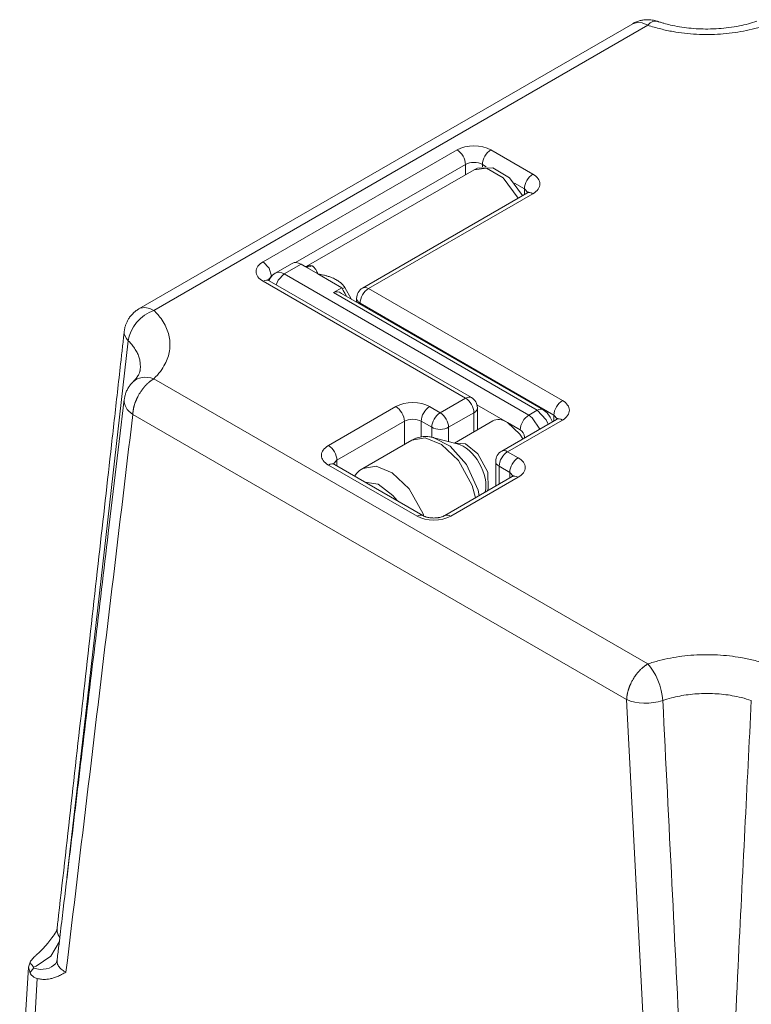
# Model space of a CAD drawing. Header units: millimetres. Extents: x 0 to 594, y 0 to 420.
# Tile 33 of 34: x 458 to 489, y 298 to 339. Entities that reach past the tile are written whole.
import ezdxf

# ---------------------------------------------------------------- set-up
doc = ezdxf.new("R2010")
doc.units = ezdxf.units.MM
doc.linetypes.add('K5LT_THIN', pattern=[0])
doc.layers.add('Системный слой (1)', color=251, linetype='Continuous', true_color=0x6c6c6c)

# ---------------------------------------------------------------- blocks, each defined once
blk = doc.blocks.new('U91')
at = {"layer": 'Системный слой (1)', "color": 7, "linetype": 'K5LT_THIN', "lineweight": 18, "true_color": 0xffffff}
for p, q in [((463.475, 326.838), (463.427, 326.814)), ((463.427, 326.814), (463.427, 326.814)), ((463.669, 326.873), (463.475, 326.838)), ((463.888, 326.829), (463.669, 326.873)), ((464.052, 326.752), (463.888, 326.829))]:
    blk.add_line(p, q, dxfattribs=at)
blk = doc.blocks.new('U95')
at = {"layer": 'Системный слой (1)', "color": 7, "linetype": 'K5LT_THIN', "lineweight": 18, "true_color": 0xffffff}
for p, q in [((458.859, 299.417), (458.795, 299.213)), ((458.795, 299.213), (458.859, 298.959))]:
    blk.add_line(p, q, dxfattribs=at)
blk = doc.blocks.new('U123')
at = {"layer": 'Системный слой (1)', "color": 7, "linetype": 'K5LT_THIN', "lineweight": 18, "true_color": 0xffffff}
for p, q in [((484.139, 338.773), (484.322, 338.829)), ((484.139, 338.773), (484.139, 338.773)), ((484.322, 338.829), (484.536, 338.808)), ((484.536, 338.808), (484.764, 338.711))]:
    blk.add_line(p, q, dxfattribs=at)
blk = doc.blocks.new('U128')
at = {"layer": 'Системный слой (1)', "color": 7, "linetype": 'K5LT_THIN', "lineweight": 18, "true_color": 0xffffff}
for p, q in [((469.144, 328.313), (469.033, 328.229)), ((468.944, 328.121), (468.882, 327.997)), ((469.033, 328.229), (468.944, 328.121))]:
    blk.add_line(p, q, dxfattribs=at)
blk = doc.blocks.new('U129')
at = {"layer": 'Системный слой (1)', "color": 7, "linetype": 'K5LT_THIN', "lineweight": 18, "true_color": 0xffffff}
for p, q in [((471.498, 327.95), (470.934, 328.276)), ((471.934, 327.699), (471.498, 327.95))]:
    blk.add_line(p, q, dxfattribs=at)
blk = doc.blocks.new('U130')
at = {"layer": 'Системный слой (1)', "color": 7, "linetype": 'K5LT_THIN', "lineweight": 18, "true_color": 0xffffff}
for p, q in [((471.997, 327.582), (471.934, 327.699)), ((472.06, 327.466), (471.997, 327.582)), ((472.124, 327.35), (472.06, 327.466))]:
    blk.add_line(p, q, dxfattribs=at)
blk = doc.blocks.new('U131')
at = {"layer": 'Системный слой (1)', "color": 7, "linetype": 'K5LT_THIN', "lineweight": 18, "true_color": 0xffffff}
for p, q in [((470.369, 328.602), (470.227, 328.684)), ((470.934, 328.276), (470.369, 328.602))]:
    blk.add_line(p, q, dxfattribs=at)
blk = doc.blocks.new('U132')
at = {"layer": 'Системный слой (1)', "color": 7, "linetype": 'K5LT_THIN', "lineweight": 18, "true_color": 0xffffff}
for p, q in [((478.889, 322.05), (479.407, 321.558)), ((479.407, 321.558), (479.529, 321.364))]:
    blk.add_line(p, q, dxfattribs=at)
blk = doc.blocks.new('U133')
at = {"layer": 'Системный слой (1)', "color": 7, "linetype": 'K5LT_THIN', "lineweight": 18, "true_color": 0xffffff}
for p, q in [((477.627, 332.717), (477.483, 332.649)), ((478.272, 332.731), (477.627, 332.717)), ((478.973, 332.312), (478.272, 332.731)), ((479.513, 331.561), (478.973, 332.312))]:
    blk.add_line(p, q, dxfattribs=at)
blk = doc.blocks.new('U134')
at = {"layer": 'Системный слой (1)', "color": 7, "linetype": 'K5LT_THIN', "lineweight": 18, "true_color": 0xffffff}
for p, q in [((480.376, 322.585), (480.546, 322.453)), ((480.546, 322.453), (480.679, 322.279)), ((480.679, 322.279), (480.767, 322.079))]:
    blk.add_line(p, q, dxfattribs=at)
blk = doc.blocks.new('U135')
at = {"layer": 'Системный слой (1)', "color": 7, "linetype": 'K5LT_THIN', "lineweight": 18, "true_color": 0xffffff}
for p, q in [((472.567, 319.926), (472.683, 320.032)), ((472.683, 320.032), (472.814, 320.12)), ((472.466, 319.804), (472.567, 319.926))]:
    blk.add_line(p, q, dxfattribs=at)
blk = doc.blocks.new('U153')
at = {"layer": 'Системный слой (1)', "color": 7, "linetype": 'K5LT_THIN', "lineweight": 18, "true_color": 0xffffff}
for p, q in [((460.088, 300.287), (459.734, 299.668)), ((459.734, 299.668), (459.117, 299.251)), ((459.117, 299.251), (459.001, 299.212))]:
    blk.add_line(p, q, dxfattribs=at)
blk = doc.blocks.new('U158')
at = {"layer": 'Системный слой (1)', "color": 7, "linetype": 'K5LT_THIN', "lineweight": 18, "true_color": 0xffffff}
for p, q in [((468.636, 328.786), (468.886, 328.522)), ((468.886, 328.522), (468.989, 328.183))]:
    blk.add_line(p, q, dxfattribs=at)
blk = doc.blocks.new('U161')
at = {"layer": 'Системный слой (1)', "color": 7, "linetype": 'K5LT_THIN', "lineweight": 18, "true_color": 0xffffff}
for p, q in [((462.98, 325.474), (462.128, 317.964)), ((462.128, 317.964), (461.271, 310.458)), ((461.271, 310.458), (460.408, 302.958))]:
    blk.add_line(p, q, dxfattribs=at)
blk = doc.blocks.new('U162')
at = {"layer": 'Системный слой (1)', "color": 7, "linetype": 'K5LT_THIN', "lineweight": 18, "true_color": 0xffffff}
for p, q in [((459.993, 300.82), (459.993, 300.82)), ((459.993, 300.82), (459.996, 300.692)), ((459.996, 300.692), (460.035, 300.568)), ((460.035, 300.568), (460.107, 300.453))]:
    blk.add_line(p, q, dxfattribs=at)
blk = doc.blocks.new('U163')
at = {"layer": 'Системный слой (1)', "color": 7, "linetype": 'K5LT_THIN', "lineweight": 18, "true_color": 0xffffff}
for p, q in [((472.814, 320.12), (473.373, 320.216)), ((473.373, 320.216), (474.051, 319.94)), ((474.051, 319.94), (474.765, 319.265)), ((474.765, 319.265), (475.347, 318.215)), ((475.347, 318.215), (475.378, 318.125))]:
    blk.add_line(p, q, dxfattribs=at)
blk = doc.blocks.new('U164')
at = {"layer": 'Системный слой (1)', "color": 7, "linetype": 'K5LT_THIN', "lineweight": 18, "true_color": 0xffffff}
for p, q in [((475.799, 321.412), (476.48, 321.053)), ((476.48, 321.053), (477.166, 320.29)), ((477.166, 320.29), (477.65, 319.205)), ((477.65, 319.205), (477.697, 318.98))]:
    blk.add_line(p, q, dxfattribs=at)
blk = doc.blocks.new('U165')
at = {"layer": 'Системный слой (1)', "color": 7, "linetype": 'K5LT_THIN', "lineweight": 18, "true_color": 0xffffff}
for p, q in [((474.875, 321.31), (475.433, 321.405)), ((475.433, 321.405), (476.112, 321.129)), ((476.112, 321.129), (476.825, 320.455)), ((476.825, 320.455), (477.407, 319.405)), ((477.407, 319.405), (477.547, 318.893))]:
    blk.add_line(p, q, dxfattribs=at)
blk = doc.blocks.new('U166')
at = {"layer": 'Системный слой (1)', "color": 7, "linetype": 'K5LT_THIN', "lineweight": 18, "true_color": 0xffffff}
for p, q in [((480.126, 322.561), (480.501, 322.165)), ((480.501, 322.165), (480.59, 321.977))]:
    blk.add_line(p, q, dxfattribs=at)
blk = doc.blocks.new('U167')
at = {"layer": 'Системный слой (1)', "color": 7, "linetype": 'K5LT_THIN', "lineweight": 18, "true_color": 0xffffff}
for p, q in [((479.919, 322.248), (479.773, 322.356)), ((480.236, 321.773), (479.919, 322.248))]:
    blk.add_line(p, q, dxfattribs=at)
blk = doc.blocks.new('U168')
at = {"layer": 'Системный слой (1)', "color": 7, "linetype": 'K5LT_THIN', "lineweight": 18, "true_color": 0xffffff}
for p, q in [((476.669, 321.185), (477.123, 321.149)), ((477.123, 321.149), (477.643, 320.739)), ((477.643, 320.739), (478.056, 319.969)), ((478.056, 319.969), (478.071, 319.266)), ((478.071, 319.266), (478.029, 319.172))]:
    blk.add_line(p, q, dxfattribs=at)
blk = doc.blocks.new('U169')
at = {"layer": 'Системный слой (1)', "color": 7, "linetype": 'K5LT_THIN', "lineweight": 18, "true_color": 0xffffff}
for p, q in [((469.519, 328.276), (469.269, 328.012)), ((469.269, 328.012), (469.188, 327.82))]:
    blk.add_line(p, q, dxfattribs=at)
blk = doc.blocks.new('U170')
at = {"layer": 'Системный слой (1)', "color": 7, "linetype": 'K5LT_THIN', "lineweight": 18, "true_color": 0xffffff}
for p, q in [((470.521, 328.613), (470.444, 328.583)), ((470.603, 328.628), (470.521, 328.613)), ((470.683, 328.618), (470.603, 328.628))]:
    blk.add_line(p, q, dxfattribs=at)
blk = doc.blocks.new('U171')
at = {"layer": 'Системный слой (1)', "color": 7, "linetype": 'K5LT_THIN', "lineweight": 18, "true_color": 0xffffff}
for p, q in [((472.9, 319.553), (473.455, 319.464)), ((473.455, 319.464), (474.079, 318.993)), ((474.079, 318.993), (474.271, 318.762))]:
    blk.add_line(p, q, dxfattribs=at)
blk = doc.blocks.new('U172')
at = {"layer": 'Системный слой (1)', "color": 7, "linetype": 'K5LT_THIN', "lineweight": 18, "true_color": 0xffffff}
for p, q in [((478.002, 332.708), (477.483, 332.649)), ((478.699, 332.31), (478.002, 332.708)), ((479.331, 331.456), (478.699, 332.31))]:
    blk.add_line(p, q, dxfattribs=at)

msp = doc.modelspace()

# ---------------------------------------------------------------- linework, layer by layer
at = {"layer": 'Системный слой (1)', "color": 7, "linetype": 'K5LT_THIN', "lineweight": 18, "true_color": 0xffffff}
for p, q in [((484.1394, 338.7726), (463.4267, 326.8141)), ((484.7644, 338.7106), (464.0517, 326.7522)), ((484.1394, 338.7726), (484.1394, 338.7726)), ((476.7673, 333.4812), (468.6356, 328.7863)), ((479.9493, 332.4605), (478.1815, 333.4812)), ((477.1209, 332.8688), (469.998, 328.7564)), ((477.1209, 332.44), (477.1209, 332.8688)), ((477.828, 332.7659), (477.828, 332.8688)), ((477.9914, 332.7744), (477.828, 332.8688)), ((477.4833, 332.6493), (470.4414, 328.5836)), ((479.5957, 331.8482), (479.1797, 332.0883)), ((472.805, 327.6884), (479.6993, 331.6688)), ((473.055, 327.6636), (479.9493, 331.644)), ((479.5957, 331.8482), (479.7351, 331.6923)), ((479.5957, 331.609), (479.5957, 331.8482)), ((469.8516, 328.7214), (469.1445, 328.3131)), ((470.2266, 328.6842), (469.5195, 328.276)), ((479.7725, 322.3564), (469.5195, 328.276)), ((468.6356, 327.9698), (477.1209, 323.0708)), ((468.8497, 328.018), (468.9749, 328.1654)), ((468.8856, 327.9946), (477.3709, 323.0956)), ((471.4983, 327.95), (471.4983, 327.95)), ((471.5801, 327.4945), (471.9337, 327.6986)), ((480.1261, 322.5605), (471.5801, 327.4945)), ((480.3761, 322.5853), (471.9247, 327.4647)), ((472.065, 327.7135), (471.9533, 327.6531)), ((472.3232, 327.2346), (472.065, 327.7135)), ((481.1867, 322.9688), (473.055, 327.6636)), ((472.555, 327.1008), (472.555, 327.2554)), ((472.7014, 327.0162), (472.7014, 327.0512)), ((480.8332, 322.3564), (472.7014, 327.0512)), ((463.4755, 324.2434), (463.4755, 324.2433)), ((464.0517, 323.8802), (484.7644, 311.9217)), ((477.1209, 323.0708), (476.0602, 322.4584)), ((474.204, 322.7136), (471.3756, 321.0806)), ((476.0602, 322.4584), (475.6183, 322.7136)), ((478.8886, 322.0502), (477.6038, 322.792)), ((477.6209, 321.741), (477.6209, 322.6626)), ((480.1261, 322.5605), (479.7725, 322.3564)), ((463.1684, 322.3852), (483.881, 310.4267)), ((474.5576, 322.1012), (471.7292, 320.4682)), ((474.5576, 321.1271), (474.5576, 322.1012)), ((475.2647, 321.4456), (475.2647, 322.1012)), ((475.7066, 321.8461), (475.2647, 322.1012)), ((477.4744, 322.4584), (476.4138, 321.8461)), ((476.6614, 321.1871), (478.2636, 322.1121)), ((477.4744, 321.6565), (477.4744, 322.4584)), ((478.6386, 320.8502), (480.9367, 322.177)), ((478.8886, 320.8255), (481.1867, 322.1523)), ((480.8332, 322.1172), (480.8332, 322.3564)), ((480.8332, 322.3564), (480.9726, 322.2005)), ((475.7066, 321.4333), (475.7066, 321.8461)), ((476.4138, 321.2517), (476.4138, 321.8461)), ((479.419, 321.744), (478.8886, 322.0502)), ((472.8139, 320.1204), (474.8745, 321.3101)), ((476.7791, 321.1564), (475.7988, 321.4122)), ((479.5957, 321.4028), (479.5957, 321.4378)), ((479.6274, 321.4211), (479.5957, 321.4378)), ((476.7791, 321.1564), (476.7791, 321.1564)), ((479.3306, 320.5703), (478.8886, 320.8255)), ((471.5898, 320.3124), (471.7292, 320.4682)), ((471.7292, 320.2291), (471.7292, 320.4682)), ((478.3886, 319.3791), (478.3886, 320.4172)), ((471.3756, 320.2641), (475.0879, 318.1208)), ((471.6256, 320.2889), (475.3379, 318.1456)), ((478.977, 319.9579), (478.5351, 320.2131)), ((478.5351, 319.4636), (478.5351, 320.2131)), ((476.2521, 318.1456), (479.0806, 319.7786)), ((476.5021, 318.1208), (479.3306, 319.7538)), ((478.977, 319.7188), (478.977, 319.9579)), ((478.977, 319.9579), (479.1164, 319.802)), ((477.9437, 319.1393), (477.9381, 319.119)), ((477.9437, 319.1393), (477.9437, 319.1392)), ((459.953, 300.6915), (459.954, 300.6931)), ((459.9934, 300.8199), (459.9934, 300.8199)), ((459.9519, 299.3738), (459.9529, 299.3749)), ((458.4248, 293.0897), (458.7951, 299.2135)), ((458.79, 292.5546), (459.1637, 298.7325))]:
    msp.add_line(p, q, dxfattribs=at)
for centre, start, end in [((473.055, 327.2554), 120, 180), ((477.1209, 322.6626), 0, 60), ((478.8886, 320.4172), 120, 180)]:
    msp.add_arc(centre, 0.5, start, end, dxfattribs=at)
for centre, major_axis, ratio, start_param, end_param in [((484.7644, 337.69), (0.402, 1.1836), 0.413965, 6.2810967, 6.9702192), ((477.4744, 333.0729), (-1, 0), 0.5773503, 3.9269908, 5.4977871), ((476.7673, 333.0729), (-0.25, 0.433), 0.5773503, 3.9269908, 5.4977871), ((478.1815, 333.0729), (0.25, 0.433), 0.5773503, 0.7853982, 2.3561945), ((477.4744, 332.6647), (-0.5, 0), 0.5773503, 3.9269908, 5.4977871), ((479.9493, 332.0523), (0.25, 0.433), 0.5773503, 0.7853982, 2.3561945), ((479.2422, 332.0523), (1, 0), 0.5773503, 5.4977871, 7.0685835), ((479.9493, 331.2358), (-0.25, 0.433), 0.5773503, 5.4977871, 6.2831853), ((469.3427, 328.378), (-1, 0), 0.5773503, 5.4977871, 7.0685835), ((470.2266, 328.0719), (-0.375, 0.6495), 0.5773503, 5.4977871, 6.2831853), ((469.5195, 327.6636), (-0.375, 0.6495), 0.5773503, 5.4977871, 6.2831853), ((470.5261, 329.074), (-0.129, -0.4831), 0.9003558, 0.0024369, 0.6420692), ((468.6356, 327.5616), (0.25, 0.433), 0.5773503, 0, 0.7853982), ((471.903, 326.8999), (-0.314, 0.5995), 0.6028848, 5.5225976, 6.3079957), ((473.055, 327.2554), (0.25, 0.433), 0.5773503, 0.7853982, 2.3561945), ((473.055, 327.2554), (-0.25, 0.433), 0.5773503, 5.4977871, 6.2831853), ((473.055, 327.2554), (-0.5, 0), 0.5773503, 0, 0.7853982), ((464.0517, 325.7316), (-0.8756, -0.8921), 0.7037753, 4.090339, 5.5571149), ((464.0517, 325.7316), (-1.2422, 0.1394), 0.5375296, 6.2808897, 6.8767958), ((464.0517, 322.8596), (-0.8756, 0.8921), 0.7037753, 5.334439, 6.2742434), ((464.0517, 322.8596), (1.2412, -0.1485), 0.6108835, 3.1481251, 3.9960895), ((477.1209, 322.6626), (0.25, 0.433), 0.5773503, 0, 0.7853982), ((477.1209, 322.6626), (-0.25, 0.433), 0.5773503, 3.9269908, 5.4977871), ((481.1867, 322.5605), (0.25, 0.433), 0.5773503, 0.7853982, 2.3561945), ((480.4796, 322.5605), (1, 0), 0.5773503, 5.4977871, 7.0685835), ((474.9111, 322.3054), (-1, 0), 0.5773503, 3.9269908, 5.4977871), ((474.204, 322.3054), (-0.25, 0.433), 0.5773503, 3.9269908, 5.4977871), ((475.6183, 322.3054), (0.25, 0.433), 0.5773503, 0.7853982, 2.3561945), ((477.1209, 322.6626), (0.5, 0), 0.5773503, 5.4977871, 6.2831853), ((480.1261, 322.1523), (0.25, 0.433), 0.5773503, 0, 0.7853982), ((474.9111, 321.8971), (-0.5, 0), 0.5773503, 3.9269908, 5.4977871), ((476.0602, 322.0502), (0.25, 0.433), 0.5773503, 0.7853982, 2.3561945), ((476.0602, 322.0502), (0.25, -0.433), 0.5773503, 0.7853982, 2.3561945), ((478.8886, 321.0296), (0.625, -1.0825), 0.5773503, 2.3561945, 3.1415927), ((479.7725, 321.9481), (-0.25, -0.433), 0.5773503, 3.9269908, 5.4977871), ((481.1867, 321.744), (-0.25, 0.433), 0.5773503, 5.4977871, 6.2831853), ((476.0602, 322.0502), (0.5, 0), 0.5773503, 3.9269908, 5.4977871), ((479.419, 321.5399), (0.125, -0.2165), 0.5773503, 0.7853982, 2.3561945), ((472.0827, 320.6724), (-1, 0), 0.5773503, 5.4977871, 7.0685835), ((471.3756, 320.6724), (-0.25, 0.433), 0.5773503, 3.9269908, 5.4977871), ((477.0295, 319.9562), (0.6702, -1.1608), 0.5773503, 0.5179747, 2.623618), ((478.8886, 320.4172), (-0.25, -0.433), 0.5773503, 3.9269908, 5.4977871), ((478.8886, 320.4172), (-0.25, 0.433), 0.5773503, 5.4977871, 6.2831853), ((478.8886, 320.4172), (-0.5, 0), 0.5773503, 0, 0.7853982), ((479.3306, 320.1621), (0.25, 0.433), 0.5773503, 0.7853982, 2.3561945), ((478.6235, 320.1621), (1, 0), 0.5773503, 5.4977871, 7.0685835), ((471.3756, 319.8559), (0.25, 0.433), 0.5773503, 0, 0.7853982), ((479.3306, 319.3456), (-0.25, 0.433), 0.5773503, 5.4977871, 6.2831853), ((475.0879, 317.7126), (0.25, 0.433), 0.5773503, 0, 0.7853982), ((475.795, 318.5291), (1, 0), 0.5773503, 3.9269908, 5.4977871), ((476.5021, 317.7126), (-0.25, 0.433), 0.5773503, 5.4977871, 6.2831853), ((484.7644, 310.9011), (-0.402, 1.1836), 0.413965, 4.1293754, 5.5961514), ((484.7644, 310.9011), (-1.2483, -0.0647), 0.4974261, 0.7592116, 2.0741266), ((459.0008, 300.1849), (0.9521, -0.81), 0.7328664, 5.2698907, 6.272289)]:
    msp.add_ellipse(centre, major_axis=major_axis, ratio=ratio, start_param=start_param, end_param=end_param, dxfattribs=at)
for points, knots in [([(484.1395, 338.7726), (484.1431, 338.7747), (484.1468, 338.7768), (484.1569, 338.7825), (484.1633, 338.7861), (484.1747, 338.7922), (484.1797, 338.7949), (484.1923, 338.8015), (484.2, 338.8054), (484.2223, 338.8165), (484.2368, 338.8234), (484.2804, 338.8429), (484.3097, 338.8548), (484.3874, 338.8829), (484.4366, 338.8973), (484.5337, 338.9195), (484.583, 338.9278), (484.6773, 338.9378), (484.7222, 338.9402), (484.8103, 338.9399), (484.8534, 338.9376), (484.9314, 338.9294), (484.9676, 338.924), (485.0383, 338.9101), (485.0706, 338.9024), (485.1242, 338.8873), (485.1458, 338.8806), (485.1663, 338.8736)], [0.4757516, 0.4757516, 0.4757516, 0.4757516, 0.672087, 0.672087, 1.016914, 1.016914, 1.2772557, 1.2772557, 1.6821917, 1.6821917, 2.434212, 2.434212, 3.9093343, 3.9093343, 6.290294, 6.290294, 8.5747405, 8.5747405, 10.70646, 10.70646, 12.6714688, 12.6714688, 14.3959583, 14.3959583, 15.9688147, 15.9688147, 17, 17, 17, 17]), ([(484.7644, 338.7106), (484.9396, 338.6512), (485.2863, 338.5496), (485.8058, 338.4398), (486.3092, 338.3674), (486.8053, 338.3264), (487.3095, 338.3149), (487.8112, 338.3331), (488.305, 338.3807), (488.7886, 338.4571), (489.27, 338.5645), (489.582, 338.6574), (489.7388, 338.7106)], [0, 0, 0, 0, 1.5191115, 2.9013022, 4.1287869, 5.3929102, 6.6427191, 7.8965008, 9.1464995, 10.3803301, 11.6397011, 13, 13, 13, 13]), ([(485.1663, 338.8736), (485.1666, 338.8735), (485.1669, 338.8734), (485.1676, 338.8732), (485.168, 338.8731), (485.1691, 338.8727), (485.1698, 338.8725), (485.172, 338.8717), (485.1735, 338.8712), (485.1778, 338.8698), (485.1806, 338.8688), (485.1892, 338.8659), (485.1949, 338.864), (485.2119, 338.8584), (485.2233, 338.8547), (485.2572, 338.8437), (485.2799, 338.8365), (485.3479, 338.8154), (485.3937, 338.8019), (485.5318, 338.763), (485.6258, 338.739), (485.8428, 338.6893), (485.9669, 338.6648), (486.2221, 338.6221), (486.3534, 338.6041), (486.6244, 338.5749), (486.7641, 338.5641), (487.0297, 338.5513), (487.1553, 338.5486), (487.4367, 338.5497), (487.5923, 338.5554), (487.885, 338.5755), (488.0222, 338.589), (488.3115, 338.6262), (488.4629, 338.6509), (488.7395, 338.7062), (488.8655, 338.7355), (489.108, 338.8002), (489.2245, 338.8355), (489.3369, 338.8736)], [0, 0, 0, 0, 0.0047619, 0.0047619, 0.0110729, 0.0110729, 0.0231785, 0.0231785, 0.0468734, 0.0468734, 0.0937468, 0.0937468, 0.1869772, 0.1869772, 0.3713716, 0.3713716, 0.7360276, 0.7360276, 1.4570739, 1.4570739, 2.882635, 2.882635, 4.6823676, 4.6823676, 6.5202776, 6.5202776, 8.431768, 8.431768, 10.1326549, 10.1326549, 12.2425551, 12.2425551, 14.131805, 14.131805, 16.2811356, 16.2811356, 18.1564082, 18.1564082, 20, 20, 20, 20]), ([(479.7598, 331.7146), (479.7596, 331.7144), (479.7594, 331.7141), (479.7572, 331.7115), (479.7551, 331.7093), (479.7494, 331.7038), (479.7455, 331.7004), (479.7358, 331.6927), (479.73, 331.6883), (479.72, 331.6815), (479.7166, 331.6793), (479.7088, 331.6744), (479.7044, 331.6717), (479.6995, 331.6689), (479.6994, 331.6689), (479.6993, 331.6688)], [0, 0, 0, 0, 1.4, 1.4, 2.7840421, 2.7840421, 4.1840421, 4.1840421, 5.5840421, 5.5840421, 6.2277727, 6.2277727, 6.9828869, 6.9828869, 7, 7, 7, 7]), ([(470.3691, 328.602), (470.3696, 328.6016), (470.3708, 328.601), (470.3733, 328.5997), (470.3747, 328.599), (470.3769, 328.598), (470.3773, 328.5978), (470.3782, 328.5974), (470.3786, 328.5973), (470.3794, 328.5969), (470.3798, 328.5968), (470.3804, 328.5965), (470.3807, 328.5964), (470.3814, 328.5961), (470.3817, 328.596), (470.3822, 328.5958), (470.3825, 328.5957), (470.3832, 328.5954), (470.3838, 328.5952), (470.3853, 328.5946), (470.3864, 328.5943), (470.3904, 328.5929), (470.3935, 328.5919), (470.3971, 328.591)], [0, 0, 0, 0, 2.8, 2.8, 5.6, 5.6, 6.3322994, 6.3322994, 6.9594233, 6.9594233, 7.473305, 7.473305, 7.8943931, 7.8943931, 8.3154811, 8.3154811, 8.6431913, 8.6431913, 9.2986117, 9.2986117, 10.5627121, 10.5627121, 14, 14, 14, 14]), ([(470.4504, 328.5835), (470.4483, 328.5834), (470.4468, 328.5834), (470.4436, 328.5835), (470.4425, 328.5835), (470.4398, 328.5837), (470.4381, 328.5838), (470.4334, 328.5842), (470.4297, 328.5845), (470.4218, 328.5856), (470.4174, 328.5864), (470.4079, 328.5883), (470.4025, 328.5895), (470.3971, 328.591)], [0, 0, 0, 0, 0.6, 0.6, 0.8569853, 0.8569853, 1.2, 1.2, 1.8, 1.8, 2.4, 2.4, 3, 3, 3, 3]), ([(470.9337, 328.276), (470.9168, 328.3081), (470.8952, 328.3664), (470.8569, 328.437), (470.8238, 328.4915), (470.7927, 328.5333), (470.7617, 328.5669), (470.7321, 328.5916), (470.7056, 328.6078), (470.6899, 328.615), (470.6833, 328.6176)], [0, 0, 0, 0, 2.1107963, 3.9328279, 5.4611129, 6.853494, 8.1099713, 9.3779497, 10.3412926, 11, 11, 11, 11]), ([(472.065, 327.7135), (472.0484, 327.7386), (472.0147, 327.7831), (471.9605, 327.8416), (471.9058, 327.8918), (471.8468, 327.939), (471.7817, 327.9846), (471.7072, 328.0301), (471.6236, 328.0745), (471.5293, 328.1177), (471.4234, 328.159), (471.3056, 328.1975), (471.1805, 328.2304), (471.0556, 328.2576), (470.9727, 328.2692), (470.9337, 328.276)], [0, 0, 0, 0, 1.022417, 1.9386425, 2.8320016, 3.7010912, 4.6913251, 5.7524013, 6.9231517, 8.2063085, 9.6165086, 11.1687285, 12.8489104, 14.4768027, 16, 16, 16, 16]), ([(468.8856, 327.9946), (468.8851, 327.9948), (468.8847, 327.9951), (468.8836, 327.9957), (468.8828, 327.9962), (468.8821, 327.9966), (468.8821, 327.9966), (468.8807, 327.9974), (468.8794, 327.9982), (468.8756, 328.0005), (468.8733, 328.0019), (468.867, 328.0059), (468.8632, 328.0084), (468.857, 328.0127), (468.8544, 328.0145), (468.8476, 328.0196), (468.8436, 328.0227), (468.837, 328.0283), (468.8343, 328.0307), (468.8294, 328.0355), (468.8273, 328.0376), (468.8253, 328.04), (468.8252, 328.0402), (468.8251, 328.0403)], [0, 0, 0, 0, 0.0774173, 0.0774173, 0.2101166, 0.2101166, 0.2128975, 0.2128975, 0.4645036, 0.4645036, 0.9290071, 0.9290071, 1.76124, 1.76124, 2.407564, 2.407564, 3.6370866, 3.6370866, 4.8470192, 4.8470192, 6.4470192, 6.4470192, 8, 8, 8, 8]), ([(463.4268, 326.8141), (463.4096, 326.8042), (463.3927, 326.7939), (463.3345, 326.7565), (463.2944, 326.7272), (463.214, 326.6609), (463.1735, 326.6228), (463.0999, 326.5436), (463.0671, 326.5034), (463.0073, 326.4202), (462.9802, 326.3771), (462.9358, 326.2965), (462.9172, 326.2582), (462.8837, 326.1788), (462.8696, 326.1399), (462.8458, 326.0629), (462.836, 326.0248), (462.8238, 325.9666), (462.8201, 325.9461), (462.8145, 325.9104), (462.8124, 325.8951), (462.8102, 325.8769), (462.8098, 325.8739), (462.8095, 325.871)], [0.3219989, 0.3219989, 0.3219989, 0.3219989, 0.9659967, 0.9659967, 2.5759912, 2.5759912, 4.3661323, 4.3661323, 6.075291, 6.075291, 7.70062, 7.70062, 9.0934308, 9.0934308, 10.4601142, 10.4601142, 11.7243083, 11.7243083, 12.4022573, 12.4022573, 12.9029525, 12.9029525, 13, 13, 13, 13]), ([(464.0517, 323.8802), (464.1548, 323.9813), (464.3307, 324.1815), (464.5209, 324.4814), (464.6463, 324.7721), (464.7173, 325.0585), (464.7372, 325.3496), (464.7056, 325.6393), (464.6232, 325.9244), (464.491, 326.2036), (464.3286, 326.446), (464.1743, 326.6277), (464.0852, 326.7194), (464.0517, 326.7522)], [0, 0, 0, 0, 1.6359662, 3.1244792, 4.4463859, 5.8077495, 7.1536975, 8.503924, 9.8500764, 11.1788171, 12.5350628, 13.4690725, 14, 14, 14, 14]), ([(462.8095, 325.871), (462.8093, 325.8694), (462.8091, 325.8677), (462.8088, 325.8644), (462.8086, 325.8627), (462.808, 325.8578), (462.8077, 325.8546), (462.8066, 325.8448), (462.8059, 325.8383), (462.8037, 325.819), (462.8022, 325.8061), (462.7979, 325.7678), (462.7951, 325.7422), (462.7865, 325.666), (462.7808, 325.6153), (462.7639, 325.4641), (462.7526, 325.3635), (462.7189, 325.0632), (462.6965, 324.8636), (462.6296, 324.2676), (462.5851, 323.8713), (462.4524, 322.6886), (462.3641, 321.9022), (462.1006, 319.555), (461.9253, 317.9942), (461.5622, 314.7616), (461.3744, 313.0897), (460.9985, 309.7458), (460.8104, 308.0738), (460.4341, 304.7297), (460.2457, 303.0576), (460.0359, 301.1969), (460.0147, 301.0085), (459.9934, 300.82)], [0, 0, 0, 0, 0.005, 0.005, 0.0101481, 0.0101481, 0.0202963, 0.0202963, 0.0404444, 0.0404444, 0.0804443, 0.0804443, 0.1598512, 0.1598512, 0.3174798, 0.3174798, 0.630366, 0.630366, 1.2513967, 1.2513967, 2.4839744, 2.4839744, 4.9301629, 4.9301629, 9.7846056, 9.7846056, 14.9845871, 14.9845871, 20.1845686, 20.1845686, 25.3845501, 25.3845501, 25.9705974, 25.9705974, 25.9705974, 25.9705974]), ([(463.4755, 324.2434), (463.4857, 324.3198), (463.4913, 324.4636), (463.4633, 324.6663), (463.4082, 324.8518), (463.3275, 325.0293), (463.2232, 325.1967), (463.1056, 325.3449), (463.0215, 325.4334), (462.9801, 325.4736)], [0, 0, 0, 0, 1.7854661, 3.3456231, 4.7407196, 6.1807314, 7.6341063, 8.9020848, 10, 10, 10, 10]), ([(463.1761, 323.7517), (463.1812, 323.7567), (463.1863, 323.7617), (463.2002, 323.7757), (463.2088, 323.7845), (463.2214, 323.7977), (463.2255, 323.8021), (463.2316, 323.8087), (463.2337, 323.8109), (463.2367, 323.8142), (463.2377, 323.8153), (463.2397, 323.8175), (463.2407, 323.8186), (463.2425, 323.8205), (463.2433, 323.8214), (463.2456, 323.8239), (463.2471, 323.8256), (463.2515, 323.8305), (463.2543, 323.8337), (463.2628, 323.8433), (463.2683, 323.8497), (463.2844, 323.8685), (463.2945, 323.8809), (463.3234, 323.9173), (463.3406, 323.9407), (463.3735, 323.989), (463.3886, 324.0137), (463.4136, 324.0586), (463.4238, 324.0791), (463.4407, 324.1169), (463.4475, 324.1345), (463.4587, 324.1671), (463.4631, 324.1823), (463.4706, 324.2129), (463.4725, 324.2278), (463.4755, 324.2434), (463.4755, 324.2434), (463.4755, 324.2434)], [0, 0, 0, 0, 0.4848719, 0.4848719, 1.3470811, 1.3470811, 1.7789002, 1.7789002, 1.9951676, 1.9951676, 2.1034805, 2.1034805, 2.2117935, 2.2117935, 2.2994741, 2.2994741, 2.4645194, 2.4645194, 2.7894521, 2.7894521, 3.4290018, 3.4290018, 4.7081014, 4.7081014, 7.2456696, 7.2456696, 10.1618141, 10.1618141, 12.8696272, 12.8696272, 15.4910389, 15.4910389, 18.0497279, 18.0497279, 20.9980695, 20.9980695, 21, 21, 21, 21]), ([(463.1761, 323.7517), (463.1395, 323.7157), (463.105, 323.6774), (463.0408, 323.5966), (463.011, 323.5539), (462.9569, 323.4651), (462.9326, 323.4189), (462.89, 323.324), (462.8717, 323.2752), (462.8415, 323.1766), (462.8295, 323.1266), (462.8167, 323.054), (462.8135, 323.0319), (462.8107, 323.0092), (462.8106, 323.0086), (462.8106, 323.008)], [0, 0, 0, 0, 2.919623, 2.919623, 5.8685281, 5.8685281, 8.8304964, 8.8304964, 11.781619, 11.781619, 14.6970866, 14.6970866, 15.9676355, 15.9676355, 16, 16, 16, 16]), ([(463.1684, 322.3852), (463.1692, 322.4116), (463.1715, 322.4502), (463.1764, 322.4971), (463.1794, 322.5209), (463.1827, 322.5445), (463.1865, 322.569), (463.1915, 322.5979), (463.1964, 322.6234), (463.2016, 322.6485), (463.2063, 322.6697), (463.2101, 322.6857), (463.2139, 322.7013), (463.2186, 322.7196), (463.2246, 322.742), (463.2292, 322.7584), (463.2333, 322.7726), (463.2414, 322.8001), (463.2518, 322.8326), (463.2635, 322.8665), (463.2707, 322.8867), (463.2782, 322.907), (463.286, 322.9277), (463.2943, 322.9485), (463.303, 322.9698), (463.312, 322.9914), (463.3216, 323.0135), (463.3317, 323.036), (463.3422, 323.0588), (463.3532, 323.0818), (463.3643, 323.1044), (463.384, 323.1433), (463.4186, 323.2078), (463.4756, 323.3033), (463.5284, 323.381), (463.5632, 323.4282), (463.5745, 323.4432), (463.5845, 323.4563), (463.5973, 323.4727), (463.6112, 323.4902), (463.625, 323.5071), (463.6385, 323.5233), (463.6519, 323.539), (463.665, 323.5541), (463.678, 323.5688), (463.6952, 323.5878), (463.7125, 323.6063), (463.7299, 323.6244), (463.7418, 323.6365), (463.7506, 323.6454), (463.7596, 323.6541), (463.7698, 323.6641), (463.7815, 323.6752), (463.7905, 323.6838), (463.7998, 323.6923), (463.8107, 323.7025), (463.8247, 323.7149), (463.8388, 323.7273), (463.8532, 323.7394), (463.8675, 323.7515), (463.8821, 323.7634), (463.8969, 323.7751), (463.9119, 323.7867), (463.927, 323.7981), (463.9423, 323.8092), (463.9576, 323.8201), (463.9731, 323.8308), (463.9887, 323.8413), (464.0044, 323.8514), (464.0254, 323.8647), (464.0412, 323.8741), (464.0517, 323.8802)], [0, 0, 0, 0, 3.5787814, 5.1377212, 6.1184672, 6.6672869, 8.1681668, 9.2575318, 10.3382024, 11.385021, 12.4067531, 12.9895511, 13.385468, 14.3468657, 15.2667333, 16.162247, 16.3814249, 17.0259326, 19.5566307, 20.3826147, 21.2090487, 22.0450512, 22.8903377, 23.7530492, 24.6236111, 25.51913, 26.431561, 27.3700354, 28.3176866, 29.2840423, 30.2598051, 31.1617719, 34.203644, 38.4941424, 43.6695502, 44.8068366, 45.1760718, 45.8162323, 46.688915, 47.5528918, 48.3892166, 49.2069446, 49.9970603, 50.7780171, 51.5407893, 52.2946175, 53.7843256, 54.5299768, 55.2766404, 55.8114245, 56.0258965, 56.7766513, 57.5322303, 57.9816318, 58.2912503, 59.0554076, 59.8210904, 60.5931057, 61.3700127, 62.1556122, 62.9449414, 63.7439943, 64.5492376, 65.3625849, 66.1776791, 66.9984601, 67.823025, 68.6534101, 69.4857534, 70.322042, 72, 72, 72, 72]), ([(459.993, 299.5018), (459.9932, 299.5031), (459.9934, 299.5044), (459.9942, 299.5117), (459.9949, 299.5177), (459.9971, 299.5355), (459.9985, 299.5473), (460.0027, 299.5824), (460.0055, 299.6057), (460.0139, 299.6749), (460.0194, 299.7208), (460.0358, 299.8572), (460.0467, 299.9477), (460.0791, 300.217), (460.1006, 300.3958), (460.165, 300.9318), (460.208, 301.2889), (460.3361, 302.3551), (460.4213, 303.0642), (460.6754, 305.1809), (460.8443, 306.5886), (461.2011, 309.5644), (461.389, 311.1325), (461.7647, 314.2687), (461.9524, 315.8369), (462.3637, 319.2727), (462.5872, 321.1404), (462.8106, 323.008)], [0.0159853, 0.0159853, 0.0159853, 0.0159853, 0.0202747, 0.0202747, 0.0401373, 0.0401373, 0.0793127, 0.0793127, 0.1565644, 0.1565644, 0.3088693, 0.3088693, 0.6090821, 0.6090821, 1.202179, 1.202179, 2.3869078, 2.3869078, 4.7387778, 4.7387778, 9.4073425, 9.4073425, 14.6073254, 14.6073254, 19.8073082, 19.8073082, 25.9999141, 25.9999141, 25.9999141, 25.9999141]), ([(480.9973, 322.2228), (480.9971, 322.2226), (480.9969, 322.2223), (480.9946, 322.2197), (480.9926, 322.2175), (480.9868, 322.2121), (480.983, 322.2087), (480.9733, 322.2009), (480.9674, 322.1966), (480.9574, 322.1898), (480.954, 322.1876), (480.9463, 322.1827), (480.9418, 322.18), (480.9369, 322.1772), (480.9368, 322.1771), (480.9367, 322.177)], [0, 0, 0, 0, 1.4, 1.4, 2.7840421, 2.7840421, 4.1840421, 4.1840421, 5.5840421, 5.5840421, 6.2277727, 6.2277727, 6.9828869, 6.9828869, 7, 7, 7, 7]), ([(474.8745, 321.3101), (474.9094, 321.3302), (474.9453, 321.3484), (475.0192, 321.3807), (475.0572, 321.3949), (475.1351, 321.4192), (475.1749, 321.4292), (475.2566, 321.4452), (475.2984, 321.451), (475.3839, 321.4583), (475.4277, 321.4597), (475.5171, 321.4579), (475.5627, 321.4546), (475.6559, 321.4431), (475.7035, 321.4347), (475.7669, 321.4203), (475.7828, 321.4164), (475.7988, 321.4122)], [0, 0, 0, 0, 1.7875443, 1.7875443, 3.584633, 3.584633, 5.4071488, 5.4071488, 7.2733357, 7.2733357, 9.2005123, 9.2005123, 11.2025837, 11.2025837, 13.2934196, 13.2934196, 14, 14, 14, 14]), ([(471.6256, 320.2889), (471.6252, 320.2891), (471.6248, 320.2894), (471.6236, 320.2901), (471.6228, 320.2905), (471.6207, 320.2917), (471.6194, 320.2925), (471.6157, 320.2948), (471.6133, 320.2963), (471.607, 320.3002), (471.6032, 320.3027), (471.597, 320.307), (471.5945, 320.3089), (471.5876, 320.3139), (471.5837, 320.317), (471.5771, 320.3226), (471.5744, 320.325), (471.5694, 320.3298), (471.5674, 320.3319), (471.5653, 320.3343), (471.5652, 320.3345), (471.5651, 320.3346)], [0, 0, 0, 0, 0.0774173, 0.0774173, 0.2128975, 0.2128975, 0.4645036, 0.4645036, 0.9290071, 0.9290071, 1.76124, 1.76124, 2.407564, 2.407564, 3.6370866, 3.6370866, 4.8470192, 4.8470192, 6.4470192, 6.4470192, 8, 8, 8, 8]), ([(479.1411, 319.8244), (479.1409, 319.8241), (479.1407, 319.8238), (479.1385, 319.8213), (479.1364, 319.8191), (479.1306, 319.8136), (479.1268, 319.8102), (479.1171, 319.8025), (479.1113, 319.7981), (479.1012, 319.7913), (479.0979, 319.7891), (479.0901, 319.7842), (479.0856, 319.7815), (479.0808, 319.7787), (479.0807, 319.7786), (479.0806, 319.7786)], [0, 0, 0, 0, 1.4, 1.4, 2.7840421, 2.7840421, 4.1840421, 4.1840421, 5.5840421, 5.5840421, 6.2277727, 6.2277727, 6.9828869, 6.9828869, 7, 7, 7, 7]), ([(476.2521, 318.1456), (476.2517, 318.1453), (476.2513, 318.1451), (476.2501, 318.1444), (476.2493, 318.1439), (476.2471, 318.1427), (476.2456, 318.1419), (476.2413, 318.1395), (476.2385, 318.138), (476.2304, 318.1337), (476.2249, 318.131), (476.2088, 318.1232), (476.1976, 318.1182), (476.1726, 318.1078), (476.1585, 318.1025), (476.1244, 318.0908), (476.1037, 318.0845), (476.0602, 318.0731), (476.0374, 318.068), (476.0008, 318.061), (475.9875, 318.0588), (475.9475, 318.0527), (475.9203, 318.0496), (475.8737, 318.0458), (475.8543, 318.0447), (475.8056, 318.0432), (475.7761, 318.0433), (475.7176, 318.0456), (475.6886, 318.0477), (475.6326, 318.054), (475.6056, 318.058), (475.5588, 318.0668), (475.5388, 318.0711), (475.4965, 318.0817), (475.4745, 318.0881), (475.4464, 318.0974), (475.4391, 318.0999), (475.4135, 318.1093), (475.3962, 318.1164), (475.3645, 318.131), (475.3505, 318.1383), (475.3379, 318.1456)], [0, 0, 0, 0, 0.0393262, 0.0393262, 0.1081471, 0.1081471, 0.2359573, 0.2359573, 0.4719146, 0.4719146, 0.8946571, 0.8946571, 1.6614245, 1.6614245, 2.5070649, 2.5070649, 3.6221311, 3.6221311, 4.7371972, 4.7371972, 5.3595046, 5.3595046, 6.5762423, 6.5762423, 7.4225035, 7.4225035, 8.7005057, 8.7005057, 9.9754488, 9.9754488, 11.2132109, 11.2132109, 12.1870116, 12.1870116, 13.3500581, 13.3500581, 13.7716378, 13.7716378, 14.8750585, 14.8750585, 16, 16, 16, 16]), ([(489.7388, 311.9217), (489.5636, 311.9812), (489.2169, 312.0828), (488.6974, 312.1926), (488.194, 312.265), (487.6979, 312.306), (487.1937, 312.3175), (486.692, 312.2992), (486.1982, 312.2517), (485.7146, 312.1753), (485.2332, 312.0679), (484.9212, 311.975), (484.7644, 311.9217)], [0, 0, 0, 0, 1.5191115, 2.9013022, 4.1287869, 5.3929102, 6.6427191, 7.8965008, 9.1464995, 10.3803301, 11.6397011, 13, 13, 13, 13]), ([(484.7644, 311.9217), (484.7528, 311.915), (484.7377, 311.906), (484.715, 311.8917), (484.6962, 311.8795), (484.6735, 311.8639), (484.6507, 311.8477), (484.6281, 311.8309), (484.6055, 311.8135), (484.583, 311.7955), (484.5607, 311.7768), (484.5384, 311.7575), (484.5089, 311.7309), (484.4797, 311.7032), (484.4508, 311.6744), (484.4297, 311.6526), (484.4036, 311.6248), (484.3686, 311.5857), (484.3273, 311.5365), (484.2592, 311.4493), (484.1832, 311.3387), (484.1157, 311.2217), (484.076, 311.1444), (484.0537, 311.0979), (484.0369, 311.0609), (484.0236, 311.0305), (484.0117, 311.0018), (484.0006, 310.974), (483.9906, 310.9477), (483.9839, 310.9292), (483.9771, 310.9109), (483.9703, 310.8909), (483.9609, 310.8628), (483.9517, 310.8336), (483.9366, 310.7825), (483.9235, 310.7319), (483.9129, 310.6835), (483.9078, 310.6585), (483.9037, 310.6367), (483.9003, 310.617), (483.8976, 310.6009), (483.8959, 310.5889), (483.8941, 310.5773), (483.8923, 310.5639), (483.8902, 310.5472), (483.8883, 310.531), (483.8867, 310.5151), (483.8853, 310.4996), (483.8841, 310.4845), (483.8824, 310.4601), (483.8815, 310.4409), (483.881, 310.4267)], [0, 0, 0, 0, 1.3337624, 1.7372049, 2.6118692, 3.4889895, 4.3655441, 5.2415726, 6.1174924, 6.9941588, 7.8716021, 8.750873, 9.6306061, 11.3934017, 12.2773061, 13.1627485, 14.0032587, 15.5268091, 17.6004407, 19.3800613, 24.683554, 28.543696, 30.3329902, 31.7634124, 32.7546952, 33.6653928, 34.4943116, 35.3216152, 36.1451613, 36.8335291, 36.9664492, 37.784772, 38.602565, 39.4715067, 40.3924529, 43.1548823, 44.0143466, 44.7655871, 45.4318981, 46.0050389, 46.5700487, 46.9129081, 47.1143458, 47.645927, 48.1607054, 48.6713008, 49.1697156, 49.6600822, 50.1384656, 50.6129357, 52, 52, 52, 52]), ([(489.1085, 310.3884), (488.9768, 310.4338), (488.7166, 310.5112), (488.3274, 310.5944), (487.9514, 310.6491), (487.5814, 310.6799), (487.2053, 310.6884), (486.8311, 310.6744), (486.4629, 310.6383), (486.1023, 310.5803), (485.7436, 310.4989), (485.5113, 310.4286), (485.3947, 310.3884)], [0, 0, 0, 0, 1.5299743, 2.916273, 4.1414264, 5.4048019, 6.653126, 7.9053571, 9.1534819, 10.3861577, 11.6450479, 13, 13, 13, 13]), ([(483.881, 310.4267), (484.0294, 307.565), (484.3264, 301.8416), (484.7232, 294.2085), (485.0222, 288.4781), (485.1723, 285.6096), (485.2226, 284.6507)], [0, 0, 0, 0, 2.3316749, 4.6633499, 6.2189054, 7, 7, 7, 7]), ([(485.3947, 310.3884), (485.5234, 307.8259), (485.7746, 302.8013), (486.1176, 295.8533), (486.4124, 289.7651), (486.5834, 286.1387), (486.662, 284.4354)], [0, 0, 0, 0, 2.0745016, 4.0675123, 5.6230679, 7, 7, 7, 7]), ([(487.8412, 284.4354), (487.9615, 287.043), (488.1965, 291.9769), (488.5321, 298.8308), (488.8322, 304.8749), (489.0183, 308.5925), (489.1085, 310.3884)], [0, 0, 0, 0, 2.1079478, 3.9905099, 5.5460655, 7, 7, 7, 7]), ([(459.1637, 299.7525), (459.2422, 299.8212), (459.3729, 299.9486), (459.5168, 300.1107), (459.6454, 300.2661), (459.7827, 300.4448), (459.896, 300.6069), (459.9529, 300.6914)], [0, 0, 0, 0, 2.1547903, 3.6780988, 4.2417299, 6.0602486, 8, 8, 8, 8]), ([(459.954, 300.6931), (459.956, 300.6961), (459.9579, 300.6994), (459.9631, 300.7092), (459.9663, 300.716), (459.9726, 300.7312), (459.9758, 300.74), (459.9818, 300.7593), (459.9846, 300.7697), (459.9897, 300.7934), (459.9919, 300.8068), (459.9934, 300.8199)], [0, 0, 0, 0, 0.5965201, 0.5965201, 1.1924001, 1.1924001, 1.7802921, 1.7802921, 2.3611517, 2.3611517, 3, 3, 3, 3]), ([(458.8591, 299.4174), (458.8735, 299.4422), (458.9033, 299.4866), (458.959, 299.5549), (459.0278, 299.6282), (459.0991, 299.6954), (459.1489, 299.7395), (459.1637, 299.7525)], [0, 0, 0, 0, 1.865723, 3.2979733, 4.9781177, 7.1172478, 8, 8, 8, 8]), ([(458.8591, 299.4174), (458.8714, 299.3947), (458.8974, 299.3505), (458.9443, 299.2819), (458.9802, 299.2365), (459.0008, 299.2123)], [0, 0, 0, 0, 1.9342866, 3.8028597, 6, 6, 6, 6]), ([(459.993, 299.5018), (459.9928, 299.4994), (459.9924, 299.4971), (459.9915, 299.4905), (459.9909, 299.4865), (459.9889, 299.4744), (459.9873, 299.4665), (459.9829, 299.4479), (459.9799, 299.4375), (459.9759, 299.4255), (459.975, 299.423), (459.9734, 299.4185), (459.9727, 299.4166), (459.9714, 299.4131), (459.9708, 299.4117), (459.9698, 299.4092), (459.9694, 299.4081), (459.9686, 299.4062), (459.9682, 299.4054), (459.9676, 299.404), (459.9674, 299.4034), (459.9669, 299.4022), (459.9666, 299.4016), (459.9662, 299.4006), (459.966, 299.4002), (459.9655, 299.3991), (459.9652, 299.3985), (459.9643, 299.3965), (459.9637, 299.3952), (459.9619, 299.3916), (459.9608, 299.3893), (459.9576, 299.3833), (459.9557, 299.3801), (459.9524, 299.3746), (459.9511, 299.3728), (459.9508, 299.3724), (459.9514, 299.3732), (459.9519, 299.3738)], [0, 0, 0, 0, 0.5339297, 0.5339297, 1.4683065, 1.4683065, 3.3370603, 3.3370603, 6.1166244, 6.1166244, 6.8667032, 6.8667032, 7.5040414, 7.5040414, 7.9966231, 7.9966231, 8.3773263, 8.3773263, 8.6715617, 8.6715617, 8.8989683, 8.8989683, 9.126375, 9.126375, 9.2838219, 9.2838219, 9.5637335, 9.5637335, 10.106063, 10.106063, 11.1907219, 11.1907219, 13.3250509, 13.3250509, 16.0465532, 16.0465532, 18, 18, 18, 18]), ([(460.3656, 299.0019), (460.3249, 299.0206), (460.2538, 299.0589), (460.1681, 299.1208), (460.1023, 299.1836), (460.0512, 299.2498), (460.0149, 299.3197), (459.9951, 299.388), (459.9891, 299.4486), (459.9911, 299.4854), (459.993, 299.5018)], [0, 0, 0, 0, 1.7540127, 3.2840052, 4.6647827, 6.0797045, 7.5419935, 8.9202742, 10.0773506, 11, 11, 11, 11]), ([(458.8591, 298.9592), (458.8714, 298.9819), (458.8974, 299.0261), (458.9443, 299.0947), (458.9802, 299.1401), (459.0008, 299.1643)], [0, 0, 0, 0, 1.9342985, 3.8028954, 6, 6, 6, 6]), ([(458.8591, 298.9592), (458.8735, 298.9344), (458.9033, 298.8924), (458.959, 298.8363), (459.0278, 298.7856), (459.0991, 298.7515), (459.1489, 298.7364), (459.1637, 298.7325)], [0, 0, 0, 0, 1.865723, 3.2979733, 4.9781177, 7.1172478, 8, 8, 8, 8]), ([(459.0008, 299.1643), (459.0044, 299.1685), (459.0094, 299.177), (459.0112, 299.1897), (459.0083, 299.2015), (459.0038, 299.2088), (459.0008, 299.2123)], [0, 0, 0, 0, 1.9827372, 3.7557494, 5.3447297, 7, 7, 7, 7]), ([(459.1637, 298.7325), (459.2234, 298.7171), (459.3165, 298.7006), (459.4508, 298.6925), (459.5721, 298.6973), (459.708, 298.7178), (459.8547, 298.7566), (460.015, 298.8178), (460.1879, 298.9021), (460.3051, 298.9676), (460.3656, 299.0019)], [0, 0, 0, 0, 1.3976209, 2.2201179, 3.3121409, 4.4794613, 5.8020104, 7.3573282, 9.1012196, 11, 11, 11, 11])]:
    msp.add_open_spline(points, degree=3, knots=knots, dxfattribs=at)
msp.add_open_spline([(460.3656, 299.0019), (460.6782, 301.5993), (461.3019, 306.795), (462.2357, 314.5897), (462.8575, 319.7867), (463.1684, 322.3852)], degree=3, dxfattribs=at)

# ---------------------------------------------------------------- block references
at = {"layer": 'Системный слой (1)'}
for name in ['U123', 'U133', 'U172', 'U158', 'U131', 'U128', 'U169', 'U170', 'U129', 'U130', 'U91', 'U161', 'U166', 'U134', 'U167', 'U132', 'U165', 'U164', 'U168', 'U135', 'U163', 'U171', 'U162', 'U153', 'U95']:
    msp.add_blockref(name, (0, 0), dxfattribs=at)

doc.saveas('drawing.dxf')
